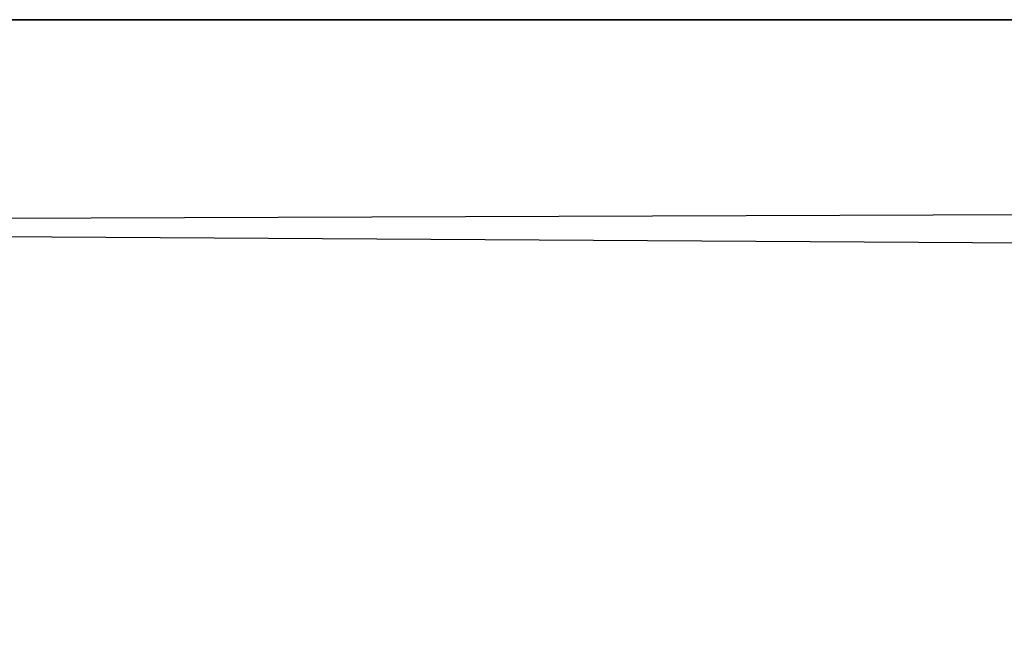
# Model space of a CAD drawing. Header units: centimetres. Extents: x 16 to 203, y -54 to -42.
# Tile 183 of 256: x 37.60026 to 37.600958, y -49.747678 to -49.747234. Entities that reach past the tile are written whole.
import ezdxf

# ---------------------------------------------------------------- set-up
doc = ezdxf.new("R2010")
doc.units = ezdxf.units.CM
doc.layers.add('675', color=7, linetype='Continuous', true_color=0x1c59b1)

msp = doc.modelspace()

# ---------------------------------------------------------------- meshes
at = {"layer": '675', "color": 254, "true_color": 0xcad1ee}
mesh = msp.add_polyface(dxfattribs=at)
corners = [(37.63235092, -49.7528038, 36.97538757), (37.57987213, -49.75272369, 37.09042358), (37.57688141, -49.75656128, 37.08937454), (37.6358223, -49.74955368, 36.97737122), (37.5834198, -49.74966049, 37.09166718), (37.5873642, -49.74742126, 37.0930481), (37.63970947, -49.74723434, 36.97959518), (37.65956497, -49.74955368, 36.99097061), (37.60953522, -49.74966049, 37.10082245), (37.60559082, -49.74742126, 37.09943771), (37.66303253, -49.7528038, 36.99295425), (37.61308289, -49.75272369, 37.10206604), (37.61607361, -49.75656128, 37.10311508), (37.60559082, -49.74742126, 37.09943771), (37.58003235, -49.74955368, 37.21786499), (37.57560349, -49.74723434, 37.21717834), (37.60953522, -49.74966049, 37.10082245), (37.58398056, -49.7528038, 37.21847534), (37.61308289, -49.75272369, 37.10206604), (37.61607361, -49.75656128, 37.10311508), (37.57423019, -49.74723434, 37.41216278), (37.59142685, -49.74955368, 37.47755814), (37.58708191, -49.74723434, 37.47863388), (37.57866287, -49.74955368, 37.41153717), (37.5953064, -49.7528038, 37.47660065), (37.58262253, -49.7528038, 37.41098022), (37.58156586, -49.7528038, 37.55321503), (37.61280823, -49.74955368, 37.61749268), (37.60920334, -49.7528038, 37.61922455), (37.58532715, -49.74955368, 37.55186081), (37.61684036, -49.74723434, 37.61555099), (37.58953857, -49.74723434, 37.55034637), (37.61107635, -49.74955368, 37.54261398), (37.60686111, -49.74723434, 37.5441246), (37.61483765, -49.7528038, 37.54126358), (37.63746262, -49.74955368, 37.60563278), (37.63343048, -49.74723434, 37.60757446), (37.6410675, -49.7528038, 37.60390091), (37.64399338, -49.75680161, 37.60249329), (37.64351273, -49.7528038, 37.68202591), (37.60627747, -49.75680161, 37.62063217), (37.64691925, -49.74955368, 37.67993546), (37.64432144, -49.75272369, 37.11301422), (37.61652756, -49.7528038, 37.22353745), (37.64133072, -49.75656128, 37.11196518), (37.62047958, -49.74955368, 37.2241478), (37.65181351, -49.74742126, 37.11564255), (37.62490463, -49.74723434, 37.22483826), (37.60962677, -49.7528038, 37.3441391), (37.6133194, -49.75680161, 37.22303391), (37.61362076, -49.74955368, 37.34397888), (37.6180954, -49.74723434, 37.34379959), (37.61523819, -49.7528038, 37.40638351), (37.60638046, -49.75680161, 37.3442688), (37.62728882, -49.7528038, 37.46871185), (37.6120224, -49.75680161, 37.40683365), (37.61919785, -49.74955368, 37.40582275), (37.62363052, -49.74723434, 37.40519714), (37.63116837, -49.74955368, 37.46775436), (37.63551712, -49.74723434, 37.46668243), (37.64583969, -49.7528038, 37.53013229), (37.62413406, -49.75680161, 37.46949005)]
mesh.append_faces([[corners[k] for k in face] for face in [(0, 1, 2), (3, 1, 0), (3, 4, 1), (3, 5, 4), (6, 5, 3), (7, 8, 9), (10, 11, 8), (10, 12, 11), (13, 14, 15), (16, 14, 13), (16, 17, 14), (18, 17, 16), (19, 17, 18), (20, 21, 22), (23, 24, 21), (24, 23, 25), (26, 27, 28), (27, 26, 29), (29, 30, 27), (30, 29, 31), (22, 32, 33), (32, 22, 21), (21, 34, 32), (34, 21, 24), (33, 35, 36), (35, 33, 32), (32, 37, 35), (37, 32, 34), (34, 38, 37), (39, 40, 28), (28, 41, 39), (41, 28, 27), (42, 43, 44), (42, 45, 43), (46, 47, 45), (48, 49, 43), (43, 50, 48), (50, 43, 45), (45, 51, 50), (52, 53, 48), (54, 55, 52), (48, 56, 52), (56, 48, 50), (50, 57, 56), (52, 58, 54), (58, 52, 56), (56, 59, 58), (60, 61, 54)]], dxfattribs={"color": 254})

doc.saveas('drawing.dxf')
